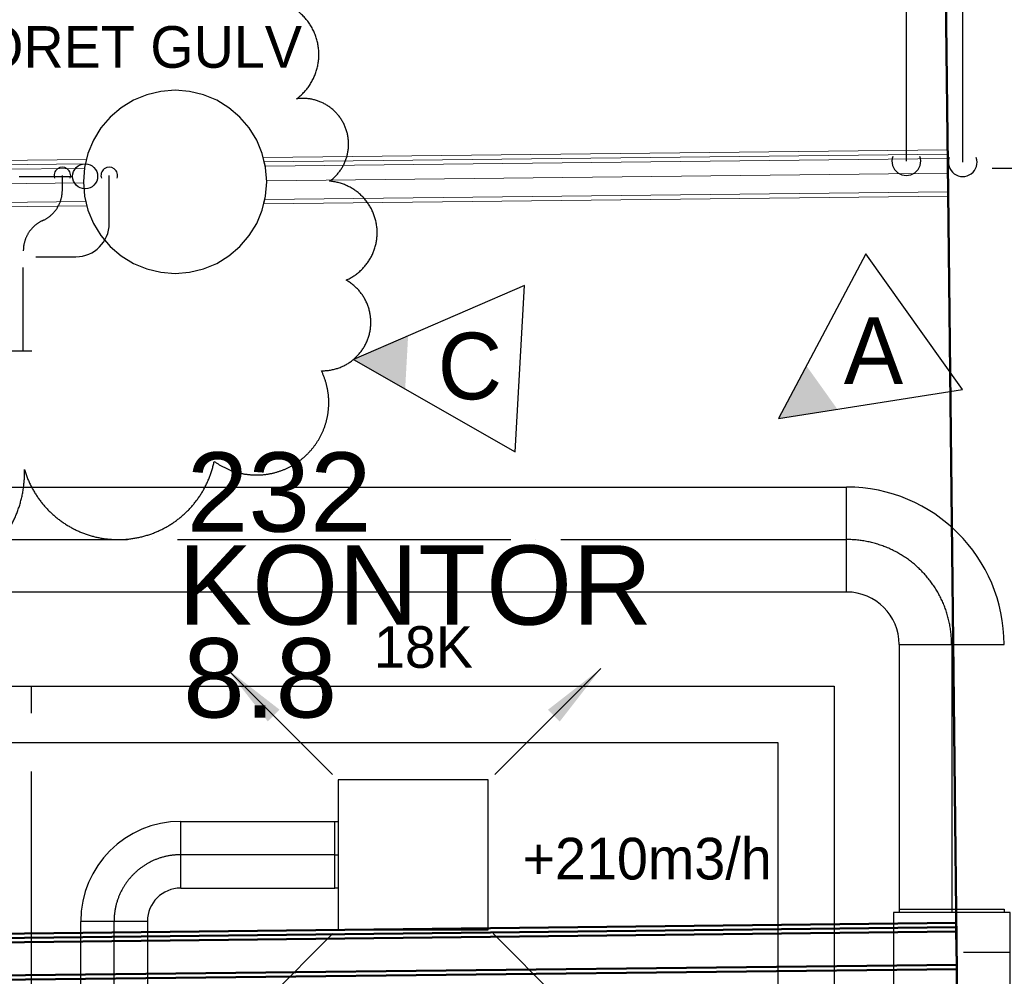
# Model space of a CAD drawing. Header units: millimetres. Extents: x 0 to 83478, y 0 to 53008.
# Tile 34 of 83: x 11652 to 14607, y 32950 to 35822. Entities that reach past the tile are written whole.
import ezdxf
from ezdxf.enums import TextEntityAlignment as Align

# ---------------------------------------------------------------- set-up
doc = ezdxf.new("R2010")
doc.units = ezdxf.units.MM
doc.header["$LTSCALE"] = 50
doc.header["$MEASUREMENT"] = 0
doc.header["$PDMODE"] = 1
for name, pattern in [('2V-CENT', [23, 20, -1.5, 0, -1.5]), ('CENTRUMLINJE', [27, 20, -3, 1, -3]), ('V-KU', [2, 1, 1]), ('V-KV', [2, 1, 1]), ('V-SPV', [7, 5, -1, 0, -1]), ('V-V', [2, 1, 1]), ('V-VV', [8, 5, -1, 0, -1, 0, -1])]:
    doc.linetypes.add(name, pattern=pattern)
doc.layers.get('0').update_dxf_attribs({"linetype": 'CONTINUOUS'})
for name, color, linetype in [('20602A200D001$0$832 Rominfo', 7, 'CONTINUOUS'), ('V060-', 3, 'CONTINUOUS'), ('V070-', 3, 'CONTINUOUS'), ('V071-', 1, 'CONTINUOUS'), ('V080-', 3, 'CONTINUOUS'), ('V090-', 2, 'CONTINUOUS'), ('V091-', 1, 'CONTINUOUS'), ('V100-', 6, 'CONTINUOUS'), ('V110-', 6, 'CONTINUOUS'), ('V111-', 1, 'CONTINUOUS'), ('V139', 7, 'CENTRUMLINJE')]:
    doc.layers.add(name, color=color, linetype=linetype)
for name, color, linetype, lineweight in [('20602A200D001$0$A-GENM', 13, 'CONTINUOUS', 9), ('20602A200D001$0$A-WALL', 7, 'CONTINUOUS', 13), ('20602A200D001$0$S-COLS', 7, 'CONTINUOUS', 9)]:
    doc.layers.add(name, color=color, linetype=linetype, lineweight=lineweight)
doc.styles.add('20602A200D001$0$Arial', font='arial.ttf', dxfattribs={"height": 238.125})
doc.styles.add('FISO', font='fiso')
doc.styles.add('ISO', font='ISO')
doc.styles.add('SIMPLEX', font='SIMPLEX')

# ---------------------------------------------------------------- blocks, each defined once
blk = doc.blocks.new('CBOJ90_PB', base_point=(86107, 31352))
at = {"color": 0, "linetype": 'ByBlock'}
blk.add_arc((86106, 31353), 1, 270, 360, dxfattribs=at)
blk = doc.blocks.new('KBOJ90_PB', base_point=(86107, 31352))
at = {"color": 0, "linetype": 'ByBlock'}
for p, q in [((86106.5, 31353), (86107.5, 31353)), ((86106, 31352.5), (86106, 31351.5))]:
    blk.add_line(p, q, dxfattribs=at)
for radius in [1.5, 0.5]:
    blk.add_arc((86106, 31353), radius, 270, 360, dxfattribs=at)
blk = doc.blocks.new('3BOJ90_PB', base_point=(86107, 31352))
for p in [(86107, 31353), (86106, 31352)]:
    blk.add_point(p)
at = {"color": 1, "linetype": '2V-CENT'}
blk.add_blockref('CBOJ90_PB', (86107, 31352), dxfattribs=at)
at = {"color": 0, "linetype": 'ByBlock'}
blk.add_blockref('KBOJ90_PB', (86107, 31352), dxfattribs=at)
at = {"style": 'ISO', "flags": 3}
blk.add_attdef('0', (86107, 31352), '', height=1, dxfattribs=at)
blk = doc.blocks.new('TAK_P', base_point=(16247.5, 22586.5))
for p, q in [((16248, 22587), (16247, 22587)), ((16247, 22587), (16247, 22586)), ((16248, 22586), (16248, 22587)), ((16247, 22586), (16248, 22586))]:
    blk.add_line(p, q)
blk = doc.blocks.new('C3A', base_point=(16246, 22590.5))
at = {"color": 0, "linetype": 'ByBlock'}
blk.add_line((16247, 22590.5), (16246, 22590.5), dxfattribs=at)
blk = doc.blocks.new('K3A', base_point=(16246, 22590.5))
at = {"color": 0, "linetype": 'ByBlock'}
for p, q in [((16246, 22591), (16247, 22591)), ((16247, 22591), (16247, 22590)), ((16247, 22590), (16246, 22590))]:
    blk.add_line(p, q, dxfattribs=at)
blk = doc.blocks.new('33A', base_point=(16246, 22590.5))
blk.add_point((16247, 22590.5))
at = {"color": 0, "linetype": 'ByBlock'}
blk.add_blockref('K3A', (16246, 22590.5), dxfattribs=at)
at = {"color": 1, "linetype": '2V-CENT'}
blk.add_blockref('C3A', (16246, 22590.5), dxfattribs=at)
at = {"style": 'SIMPLEX', "flags": 3}
blk.add_attdef('0', (16246, 22590.5), '', height=1, dxfattribs=at)
blk = doc.blocks.new('V420', base_point=(455, 404.5))
blk.add_line((455, 404.5), (464, 404.5))
blk.add_solid([(455, 404.5), (459, 405), (459, 404)])
blk = doc.blocks.new('V421', base_point=(455.5, 404.5))
at = {"rotation": 180}
blk.add_blockref('V420', (464.5, 404.5), dxfattribs=at)
blk = doc.blocks.new('LD_P')
for p, q in [((-0.5, 0.5), (-0.5, -0.5)), ((0.5, 0.5), (-0.5, 0.5)), ((0.5, -0.5), (0.5, 0.5)), ((-0.5, -0.5), (0.5, -0.5))]:
    blk.add_line(p, q)
at = {"color": 1}
for p, q in [((-0.3, 0.5), (-0.3, 0.1)), ((0.1, 0.5), (0.1, 0.1)), ((-0.1, -0.5), (-0.1, -0.1)), ((0.3, -0.5), (0.3, -0.1))]:
    blk.add_line(p, q, dxfattribs=at)
blk = doc.blocks.new('_REVPIL')
for p, q in [((10, 5), (0, 0)), ((10, -5), (10, 5)), ((0, 0), (10, -5))]:
    blk.add_line(p, q)
blk.add_solid([(0, 0), (3.2, -1.6), (3.2, 1.6)])
blk = doc.blocks.new('VUN')
at = {"color": 0}
blk.add_circle((0, 0), 0.5, dxfattribs=at)
blk = doc.blocks.new('20602A200D001$0$VT- 35607 - VT--289264-P02')
at = {"layer": '20602A200D001$0$A-WALL'}
for p, q in [((29879.2, 43921.6), (30001.9, 33029.5)), ((30001.9, 33029.5), (30040, 29645.7))]:
    blk.add_line(p, q, dxfattribs=at)
at = {"layer": '20602A200D001$0$A-WALL', "lineweight": 50}
for p, q in [((30001.9, 33029.5), (29879.2, 43921.6)), ((30040, 29645.7), (30001.9, 33029.5))]:
    blk.add_line(p, q, dxfattribs=at)
blk = doc.blocks.new('20602A200D001$0$VT- 35607 - VT- 35607-289268-P02')
blk.add_blockref('20602A200D001$0$VT- 35607 - VT--289264-P02', (0, 0))
blk = doc.blocks.new('20602A200D001$0$IV02_37dB 72113 - IV02_37dB 2-290743-P02')
at = {"layer": '20602A200D001$0$A-WALL'}
for p, q in [((27957.3, 33066.1), (30001.2, 33089.1)), ((25856.4, 33042.4), (27407.7, 33059.9))]:
    blk.add_line(p, q, dxfattribs=at)
blk = doc.blocks.new('20602A200D001$0$IV02_37dB 72113 - IV02_37dB-290736-P02')
at = {"layer": '20602A200D001$0$A-WALL'}
for p, q in [((30000.4, 33158.6), (27947, 33135.5)), ((30000.6, 33145.6), (30000.4, 33158.6)), ((27416.5, 33129.5), (25905.6, 33112.5)), ((27413.4, 33116.5), (27416.5, 33129.5)), ((27947, 33135.5), (27950.2, 33122.5)), ((27950.2, 33122.5), (30000.6, 33145.6)), ((27950.2, 33122.5), (30000.6, 33145.6)), ((30000.6, 33145.6), (27950.2, 33122.5)), ((30000.6, 33145.6), (27950.2, 33122.5)), ((30000.6, 33145.6), (27950.2, 33122.5)), ((27950.2, 33122.5), (30000.6, 33145.6)), ((27950.2, 33122.5), (27953.3, 33109.6)), ((27953.3, 33109.6), (30000.7, 33132.6)), ((27953.3, 33109.6), (30000.7, 33132.6)), ((30000.7, 33132.6), (27953.3, 33109.6)), ((30000.7, 33132.6), (27953.3, 33109.6)), ((30000.7, 33132.6), (27953.3, 33109.6)), ((27953.3, 33109.6), (30000.7, 33132.6)), ((30000.7, 33132.6), (30000.6, 33145.6)), ((30001.8, 33032.6), (30000.7, 33132.6)), ((25805.9, 33085.4), (27410.7, 33103.4)), ((27410.7, 33103.4), (25805.9, 33085.4)), ((27410.7, 33103.4), (25805.9, 33085.4)), ((25918.6, 33112.6), (25905.6, 33112.5)), ((25905.6, 33112.5), (25918.6, 33112.6)), ((25905.6, 33112.5), (25905.7, 33099.5)), ((25905.6, 33112.5), (25905.7, 33099.5)), ((25905.7, 33099.5), (25905.6, 33112.5)), ((25905.7, 33099.5), (27413.4, 33116.5)), ((25905.7, 33099.5), (27413.4, 33116.5)), ((27413.4, 33116.5), (25905.7, 33099.5)), ((27413.4, 33116.5), (25905.7, 33099.5)), ((27413.4, 33116.5), (25905.7, 33099.5)), ((25905.7, 33099.5), (27413.4, 33116.5)), ((25905.7, 33099.5), (25905.9, 33086.5)), ((25905.7, 33099.5), (25905.9, 33086.5)), ((25905.9, 33086.5), (25905.7, 33099.5)), ((25905.9, 33086.5), (27410.7, 33103.4)), ((25905.9, 33086.5), (27410.7, 33103.4)), ((27410.7, 33103.4), (25905.9, 33086.5)), ((27407.5, 33063), (27410.7, 33103.4)), ((27410.7, 33103.4), (27410.9, 33106)), ((27410.9, 33106), (27413.4, 33116.5)), ((27953.3, 33109.6), (27954.1, 33106)), ((27954.1, 33106), (27957.5, 33063)), ((25805.9, 33085.4), (25807, 32985.4)), ((25805.9, 33085.4), (25807, 32985.4)), ((25807, 32985.4), (25805.9, 33085.4)), ((27410.9, 33020), (27407.5, 33063)), ((27957.5, 33063), (27954.1, 33020)), ((27414.8, 33003.5), (27410.9, 33020)), ((27948.5, 32996.5), (30002, 33019.6)), ((27951.6, 33009.5), (27948.5, 32996.5)), ((27951.6, 33009.5), (30001.8, 33032.6)), ((27951.6, 33009.5), (30001.8, 33032.6)), ((30001.8, 33032.6), (27951.6, 33009.5)), ((30001.8, 33032.6), (27951.6, 33009.5)), ((30001.8, 33032.6), (27951.6, 33009.5)), ((27951.6, 33009.5), (30001.8, 33032.6)), ((27954.1, 33020), (27951.6, 33009.5)), ((30002, 33019.6), (30001.8, 33032.6)), ((25807, 32985.4), (25794, 32985.2)), ((25794.8, 32985.2), (25794, 32985.2)), ((25794, 32985.2), (25794.2, 32972.2)), ((25794, 32985.2), (25794.2, 32972.2)), ((25794.2, 32972.2), (25794, 32985.2)), ((25794, 32985.2), (25794.8, 32985.2)), ((25794.8, 32985.2), (25807, 32985.4)), ((25807, 32985.4), (25794.8, 32985.2)), ((25794.8, 32985.2), (25794.9, 32972.2)), ((25794.9, 32972.2), (25794.8, 32985.2)), ((25807, 32985.4), (27414.8, 33003.5)), ((25807, 32985.4), (27414.8, 33003.5)), ((27414.8, 33003.5), (25807, 32985.4)), ((25807.2, 32972.4), (25807, 32985.4)), ((25807.2, 32972.4), (25807, 32985.4)), ((25807, 32985.4), (25807.2, 32972.4)), ((25907, 32986.5), (27414.8, 33003.5)), ((27414.8, 33003.5), (25907, 32986.5)), ((27414.8, 33003.5), (25907, 32986.5)), ((25907, 32986.5), (25907.1, 32973.5)), ((25907, 32986.5), (25907.1, 32973.5)), ((25907.1, 32973.5), (25907, 32986.5)), ((25907.1, 32973.5), (27418, 32990.5)), ((27418, 32990.5), (27414.8, 33003.5)), ((25794.2, 32972.2), (25807.2, 32972.4)), ((25794.2, 32972.2), (25794.9, 32972.2)), ((25794.9, 32972.2), (25794.2, 32972.2)), ((25794.9, 32972.2), (25807.2, 32972.4)), ((25807.2, 32972.4), (25794.9, 32972.2)), ((25907.1, 32973.5), (25920.1, 32973.7)), ((25920.1, 32973.7), (25907.1, 32973.5))]:
    blk.add_line(p, q, dxfattribs=at)
blk = doc.blocks.new('20602A200D001$0$IV02_37dB 72113 - IV02_37dB 72113-290740-P02')
for name in ['20602A200D001$0$IV02_37dB 72113 - IV02_37dB-290736-P02', '20602A200D001$0$IV02_37dB 72113 - IV02_37dB 2-290743-P02']:
    blk.add_blockref(name, (0, 0))
blk = doc.blocks.new('20602A200D001$0$IV02_37dB 72538 - IV02_37dB 2-290752-P02')
at = {"layer": '20602A200D001$0$A-WALL'}
blk.add_line((25882.5, 30722.3), (25932.5, 30722.8), dxfattribs=at)
blk = doc.blocks.new('20602A200D001$0$IV02_37dB 72538 - IV02_37dB 72538-290749-P02')
at = {"layer": '20602A200D001$0$A-WALL', "lineweight": 50}
for p, q in [((30026.7, 30825.5), (25931.9, 30779.3)), ((30026.5, 30838.5), (25944.7, 30792.5)), ((25944.9, 30779.5), (30026.7, 30825.5)), ((30026.7, 30825.5), (30026.5, 30838.5)), ((30026.8, 30812.5), (30026.7, 30825.5)), ((30026.8, 30812.5), (25932, 30766.3)), ((25932, 30766.3), (30026.8, 30812.5)), ((25944.7, 30792.5), (25944.9, 30779.5)), ((30028, 30712.5), (30026.8, 30812.5)), ((25931.9, 30779.3), (25932, 30766.3)), ((25932, 30766.3), (25933.1, 30666.4)), ((25933.1, 30666.4), (30028, 30712.5)), ((30028, 30712.5), (25946.1, 30666.5)), ((25946.3, 30653.5), (30028.1, 30699.5)), ((30028.1, 30699.5), (30028, 30712.5)), ((25946.1, 30666.5), (25946.3, 30653.5))]:
    blk.add_line(p, q, dxfattribs=at)
blk.add_blockref('20602A200D001$0$IV02_37dB 72538 - IV02_37dB 2-290752-P02', (0, 0))
blk = doc.blocks.new('20602A200D001$0$Belegg 511322 - Belegg 511322-319702-P02')
at = {"layer": '20602A200D001$0$A-GENM'}
for p, q in [((30002, 33019.6), (27948.5, 32996.5)), ((27418, 32990.5), (25920.1, 32973.7)), ((25920.1, 32973.7), (25944.7, 30792.5))]:
    blk.add_line(p, q, dxfattribs=at)
blk = doc.blocks.new('20602A200D001$0$Belegg 511630 - Belegg 511630-319735-P02')
at = {"layer": '20602A200D001$0$A-GENM'}
for p, q in [((25893.9, 35303.5), (25918.6, 33112.6)), ((27947, 33135.5), (30000.4, 33158.6)), ((25918.6, 33112.6), (27416.5, 33129.5))]:
    blk.add_line(p, q, dxfattribs=at)
blk = doc.blocks.new('20602A200D001$0$COLUMN 24399 - COLUMN 24399-349244-P02')
at = {"layer": '20602A200D001$0$S-COLS', "lineweight": 30}
for p, q in [((-43, 271.6), (-85, 261.5)), ((0, 275), (-43, 271.6)), ((43, 271.6), (0, 275)), ((85, 261.5), (43, 271.6)), ((-124.8, 245), (-161.6, 222.5)), ((-85, 261.5), (-124.8, 245)), ((124.8, 245), (85, 261.5)), ((161.6, 222.5), (124.8, 245)), ((-161.6, 222.5), (-194.5, 194.5)), ((194.5, 194.5), (161.6, 222.5)), ((-194.5, 194.5), (-222.5, 161.6)), ((222.5, 161.6), (194.5, 194.5)), ((-222.5, 161.6), (-245, 124.8)), ((245, 124.8), (222.5, 161.6)), ((-245, 124.8), (-261.5, 85)), ((261.5, 85), (245, 124.8)), ((-261.5, 85), (-271.6, 43)), ((271.6, 43), (261.5, 85)), ((-271.6, 43), (-275, 0)), ((275, 0), (271.6, 43)), ((-275, 0), (-271.6, -43)), ((271.6, -43), (275, 0)), ((-271.6, -43), (-261.5, -85)), ((261.5, -85), (271.6, -43)), ((-261.5, -85), (-245, -124.8)), ((245, -124.8), (261.5, -85)), ((-245, -124.8), (-222.5, -161.6)), ((222.5, -161.6), (245, -124.8)), ((-222.5, -161.6), (-194.5, -194.5)), ((194.5, -194.5), (222.5, -161.6)), ((-194.5, -194.5), (-161.6, -222.5)), ((161.6, -222.5), (194.5, -194.5)), ((-161.6, -222.5), (-124.8, -245)), ((124.8, -245), (161.6, -222.5)), ((-124.8, -245), (-85, -261.5)), ((-85, -261.5), (-43, -271.6)), ((43, -271.6), (85, -261.5)), ((85, -261.5), (124.8, -245)), ((-43, -271.6), (0, -275)), ((0, -275), (43, -271.6))]:
    blk.add_line(p, q, dxfattribs=at)
blk = doc.blocks.new('20602A200D001')
at = {"layer": '20602A200D001$0$A-GENM'}
for name in ['20602A200D001$0$Belegg 511630 - Belegg 511630-319735-P02', '20602A200D001$0$Belegg 511322 - Belegg 511322-319702-P02']:
    blk.add_blockref(name, (0, 0), dxfattribs=at)
at = {"layer": '20602A200D001$0$A-WALL', "lineweight": 50}
blk.add_blockref('20602A200D001$0$VT- 35607 - VT- 35607-289268-P02', (0, 0), dxfattribs=at)
at = {"layer": '20602A200D001$0$A-WALL'}
for name in ['20602A200D001$0$IV02_37dB 72113 - IV02_37dB 72113-290740-P02', '20602A200D001$0$IV02_37dB 72538 - IV02_37dB 72538-290749-P02']:
    blk.add_blockref(name, (0, 0), dxfattribs=at)
at = {"layer": '20602A200D001$0$S-COLS'}
blk.add_blockref('20602A200D001$0$COLUMN 24399 - COLUMN 24399-349244-P02', (27682.5, 33063), dxfattribs=at)
at = {"layer": '20602A200D001$0$832 Rominfo', "linetype": 'Continuous', "style": '20602A200D001$0$Arial'}
for s, p in [('232', (27717.3, 32012.7)), ('KONTOR', (27691.4, 31733.6)), ('8.8', (27706.4, 31454.9))]:
    blk.add_text(s, height=238.12, dxfattribs=at).set_placement(p)

msp = doc.modelspace()

# ---------------------------------------------------------------- linework, layer by layer
at = {"layer": 'V060-', "linetype": 'Continuous'}
for p, q in [((10975.92, 34418.5), (14134, 34418.5)), ((14134, 34103.5), (10975.92, 34103.5)), ((14292.1, 33151.26), (14292.1, 33947.18)), ((12135.51, 33415.13), (12598.05, 33415.13)), ((12135.51, 33215.13), (12598.05, 33215.13)), ((11835.93, 31219.57), (11835.93, 33115.13)), ((12035.93, 33115.13), (12035.93, 31219.57))]:
    msp.add_line(p, q, dxfattribs=at)
at = {"layer": 'V060-', "color": 1, "linetype": '2V-CENT'}
for p, q in [((10975.92, 34261), (14134, 34261)), ((14449.6, 33947.18), (14449.6, 33151.26)), ((12598.05, 33315.13), (12135.51, 33315.13)), ((11935.93, 31219.57), (11935.93, 33115.13))]:
    msp.add_line(p, q, dxfattribs=at)
at = {"layer": 'V080-', "linetype": 'V-VV'}
for p, q in [((11780.43, 35310.14), (11780.43, 35354.19)), ((11663.3, 34828.15), (11663.3, 35128.12))]:
    msp.add_line(p, q, dxfattribs=at)
at = {"layer": 'V080-', "linetype": 'V-KV'}
for p, q in [((11921.21, 35210.23), (11921.21, 35354.19)), ((11700.96, 35110.23), (11821.21, 35110.23))]:
    msp.add_line(p, q, dxfattribs=at)
at = {"layer": 'V080-', "color": 6, "linetype": 'V-KV'}
msp.add_line((11533.83, 34828.15), (11688.97, 34828.15), dxfattribs=at)
at = {"layer": 'V080-', "color": 1}
for centre in [(11780.43, 35354.19), (11921.21, 35354.19)]:
    msp.add_arc(centre, 25, 340.21701, 559.78299, dxfattribs=at)
at = {"layer": 'V080-', "linetype": 'V-VV'}
for centre, start, end in [((11680.43, 35310.14), 294.47847, 360), ((11763.3, 35128.12), 114.47847, 180)]:
    msp.add_arc(centre, 100, start, end, dxfattribs=at)
at = {"layer": 'V080-', "linetype": 'V-KV'}
msp.add_arc((11821.21, 35210.23), 100, 270, 360, dxfattribs=at)
at = {"layer": 'V090-', "linetype": 'V-SPV'}
msp.add_line((11300.5, 35351.6), (11811.37, 35351.6), dxfattribs=at)
at = {"layer": 'V100-', "linetype": 'V-KU'}
for p, q in [((14482.42, 35394.1), (14482.42, 39722.8)), ((14313.12, 35397.3), (14313.12, 39603.53))]:
    msp.add_line(p, q, dxfattribs=at)
at = {"layer": 'V100-', "linetype": 'V-V'}
msp.add_line((14570.21, 35376.09), (14839.89, 35376.09), dxfattribs=at)
at = {"layer": 'V100-', "color": 1}
for centre in [(14313.12, 35397.3), (14482.42, 35394.1)]:
    msp.add_arc(centre, 43.12, 160.85723, 379.14277, dxfattribs=at)
at = {"layer": 'V110-', "linetype": 'V-KU'}
for p, q in [((11358.41, 33821.52), (14096.57, 33821.52)), ((11687.17, 33821.52), (11687.17, 33739.72)), ((14096.57, 33821.52), (14096.57, 32800.19)), ((11085.53, 33652.22), (13927.27, 33652.22)), ((13927.27, 33652.22), (13927.27, 32800.19)), ((11687.17, 33564.72), (11687.17, 32808.22))]:
    msp.add_line(p, q, dxfattribs=at)
at = {"layer": 'V139'}
msp.add_lwpolyline([(12236.02, 34496.03, 0.7807764), (12557.72, 34768.1, 0.7807764), (12631.96, 35040.17, 0.7807764), (12582.47, 35336.98, 0.7807764), (12483.49, 35584.32, 0.7807764), (12359.75, 35881.12, 0.7807764), (12186.53, 36103.73, 0.7807764), (11864.83, 36301.6, 0.7807764), (11518.38, 36375.8, 0.7807764), (11295.66, 36153.19, 0.7807764), (10899.72, 36128.46, 0.7807764), (10874.98, 36128.46, 0.7807764), (10602.77, 35930.59, 0.7807764), (10602.77, 35584.32, 0.7807764), (10454.29, 35361.71, 0.7807764), (10404.8, 34817.57, 0.7807764), (10602.77, 34421.83, 0.7807764), (11048.2, 34298.16, 0.7807764), (11666.86, 34471.3, 0.7807764), (12236.02, 34496.03)], format="xyb", close=True, dxfattribs=at)

# ---------------------------------------------------------------- block references
at = {"layer": 'V060-'}
msp.add_blockref('20602A200D001', (-15563.7, 2272.18), dxfattribs=at)
at = {"layer": 'V060-', "linetype": 'Continuous'}
for name, p, xscale, yscale, zscale, rotation in [('3BOJ90_PB', (14449, 34261.26), 315, 315, 315, 90), ('3BOJ90_PB', (11935.51, 33315.13), 200.0000000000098, 200.0000000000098, 200.0000000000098, 180), ('33A', (14449.6, 33141.26), 10, 315, 10, 90)]:
    msp.add_blockref(name, p, dxfattribs=dict(at, xscale=xscale, yscale=yscale, zscale=zscale, rotation=rotation))
at = {"layer": 'V060-', "xscale": 600, "yscale": 350, "zscale": 600, "rotation": 270}
msp.add_blockref('LD_P', (14449.6, 32841.26), dxfattribs=at)
at = {"layer": 'V070-'}
for name, p, xscale, yscale, zscale, rotation in [('V421', (12591.53, 33556.12), 50, 50, 50, 135), ('V421', (13078.59, 33555.95), 50, 50, 50, 45), ('TAK_P', (12833.05, 33315.13), 450, 450, 450, 180), ('V421', (12592.46, 33078.72), 50, 50, 50, 225), ('V421', (13073.02, 33078.55), 50, 50, 50, 315)]:
    msp.add_blockref(name, p, dxfattribs=dict(at, xscale=xscale, yscale=yscale, zscale=zscale, rotation=rotation))
at = {"layer": 'V070-', "linetype": 'Continuous', "xscale": 10, "yscale": 200, "zscale": 10, "rotation": 180}
msp.add_blockref('33A', (12608.05, 33315.13), dxfattribs=at)
at = {"layer": 'V090-', "color": 1, "xscale": 75, "yscale": 75, "zscale": 75}
msp.add_blockref('VUN', (11848.87, 35351.6), dxfattribs=at)
at = {"layer": 'V139', "xscale": 50, "yscale": 50, "zscale": 50}
for p, rotation in [((13929.48, 34624.77), 35.493921), ((12653.84, 34801.72), 356.824685)]:
    msp.add_blockref('_REVPIL', p, dxfattribs=dict(at, rotation=rotation))

# ---------------------------------------------------------------- texts
at = {"layer": 'V071-', "color": 1, "style": 'FISO'}
msp.add_text('+210m3/h', height=125, dxfattribs=at).set_placement((13161.13, 33240.95))
at = {"layer": 'V091-', "color": 1, "style": 'FISO'}
msp.add_text('I OPPFORET GULV', height=125, dxfattribs=at).set_placement((10985.66, 35677.51))
at = {"layer": 'V111-', "color": 1, "style": 'FISO'}
msp.add_text('18K', height=125, dxfattribs=at).set_placement((12715.42, 33876.23))
at = {"layer": 'V139', "style": 'FISO'}
for s, p in [('A', (14214.44, 34727.99)), ('C', (13003.31, 34682.34))]:
    msp.add_text(s, height=200, dxfattribs=at).set_placement(p, align=Align.CENTER)

doc.saveas('drawing.dxf')
